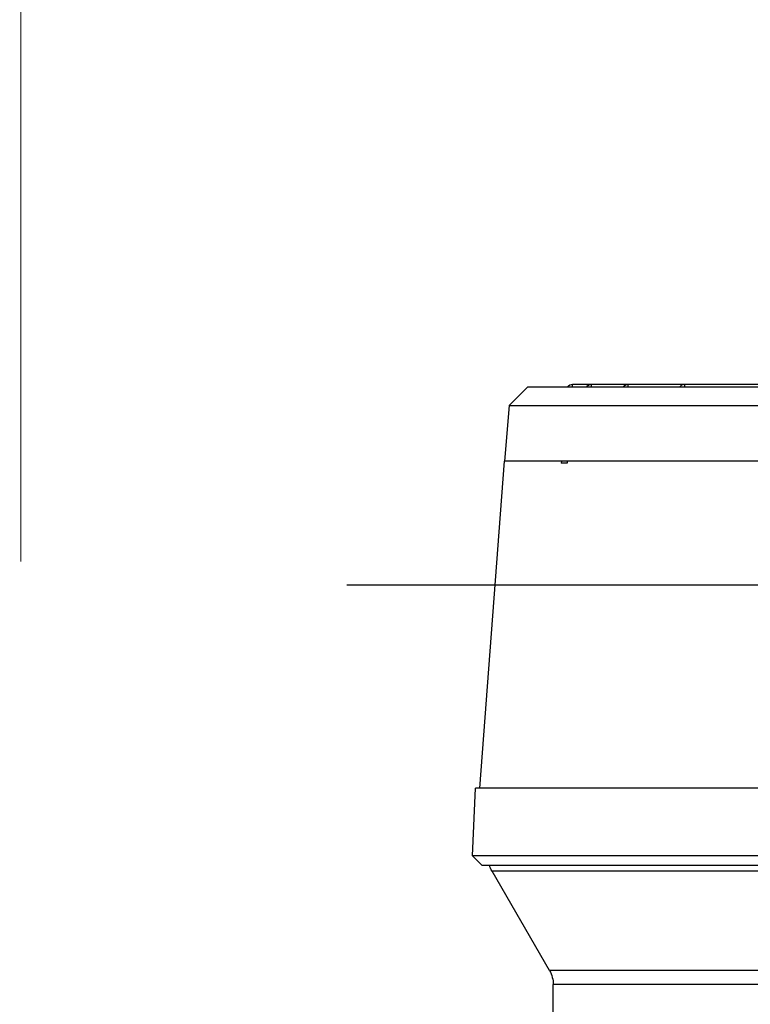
# Model space of a CAD drawing. Header units: millimetres. Extents: x 150273 to 195680, y -17536 to -5179.
# Tile 5 of 29: x 152649 to 152728, y -10828 to -10721. Entities that reach past the tile are written whole.
import ezdxf

# ---------------------------------------------------------------- set-up
doc = ezdxf.new("R2010")
doc.units = ezdxf.units.MM
for name, color, linetype, lineweight in [('_tb_armatura', 3, 'Continuous', 30), ('_tb_wymiar', 142, 'Continuous', 15), ('_tb_ściany', 7, 'Continuous', 30)]:
    doc.layers.add(name, color=color, linetype=linetype, lineweight=lineweight)
doc.layers.add('AXE', color=7, linetype='Continuous')
doc.layers.add('CONGE', color=7, linetype='Continuous')
doc.styles.add('ROMANS', font='romans.shx', dxfattribs={"width": 0.8})
doc.styles.get("Standard").update_dxf_attribs({"font": 'times.ttf'})
doc.dimstyles.new('ISO-25', dxfattribs={"dimtxt": 70, "dimasz": 20, "dimexe": 1, "dimexo": 0.625, "dimgap": 20, "dimtad": 1, "dimdec": 0, "dimtxsty": 'Standard', "dimblk": 'ARCHTICK', "dimcen": 4, "dimclrd": 256, "dimclre": 256, "dimclrt": 256, "dimadec": 0, "dimazin": 0, "dimtfac": 1, "dimtdec": 0, "dimtmove": 0, "dimatfit": 3, "dimfxl": 1, "dimlwd": -1, "dimlwe": -1, "dimarcsym": 0})

# ---------------------------------------------------------------- blocks, each defined once
blk = doc.blocks.new('A$C655DC0CE')
at = {"color": 7, "linetype": 'Continuous'}
for p, q in [((55.65, 121.22), (135.67, 121.22)), ((137.67, 119.22), (108.16, 119.22)), ((131.4, 113.22), (131.38, 113.22))]:
    blk.add_line(p, q, dxfattribs=at)
at = {"layer": 'AXE', "color": 7, "linetype": 'Continuous'}
for p, q in [((130.84, 121.52), (60.48, 121.52)), ((137.67, 119.22), (135.67, 121.22)), ((137.67, 119.22), (138.16, 113.22)), ((108.17, 113.22), (138.16, 113.22)), ((131.4, 113.22), (131.42, 113.02)), ((131.42, 113.02), (132.04, 113.02)), ((132.02, 113.22), (132.04, 113.02)), ((140.81, 77.97), (138.16, 113.22)), ((50.02, 77.97), (141.3, 77.97)), ((141.62, 70.67), (141.3, 77.97)), ((49.71, 70.67), (141.62, 70.67)), ((140.62, 69.67), (141.62, 70.67)), ((140.62, 69.67), (50.71, 69.67))]:
    blk.add_line(p, q, dxfattribs=at)
at = {"layer": 'AXE', "color": 9, "linetype": 'Continuous'}
for p, q in [((118.74, 121.22), (118.74, 121.52)), ((124.84, 121.22), (124.84, 121.52)), ((128.79, 121.22), (128.79, 121.52)), ((130.84, 121.22), (130.84, 121.52))]:
    blk.add_line(p, q, dxfattribs=at)
at = {"layer": 'AXE', "color": 7, "linetype": 'Continuous'}
for centre in [(118.74, 120.92), (124.84, 120.92), (128.79, 120.92), (130.84, 120.92)]:
    blk.add_arc(centre, 0.6, 30.6275, 90, dxfattribs=at)
at = {"layer": 'CONGE', "color": 9, "linetype": 'Continuous'}
for p, q in [((51.81, 69.03), (139.51, 69.03)), ((58.01, 58.3), (133.31, 58.3)), ((58.41, 56.8), (132.91, 56.8))]:
    blk.add_line(p, q, dxfattribs=at)
at = {"layer": 'CONGE', "color": 7, "linetype": 'Continuous'}
for p, q in [((133.31, 58.3), (139.51, 69.03)), ((132.91, 48.94), (132.91, 56.8))]:
    blk.add_line(p, q, dxfattribs=at)
for centre, start, end in [((136.91, 70.53), 330, 343.3449), ((135.91, 56.8), 150, 180)]:
    blk.add_arc(centre, 3, start, end, dxfattribs=at)
blk = doc.blocks.new('_Oblique')
at = {"layer": '_tb_ściany', "color": 0, "lineweight": -2}
blk.add_line((-0.5, -0.5), (0.5, 0.5), dxfattribs=at)
blk = doc.blocks.new('*D46')
at = {"layer": '_tb_wymiar', "lineweight": 15, "transparency": 16777216}
for p, q in [((152550.19, -10776.8), (152550.19, -10469.67)), ((152897.1, -10776.8), (152897.1, -10469.67))]:
    blk.add_line(p, q, dxfattribs=at)
at = {"layer": '_tb_wymiar', "lineweight": 25, "transparency": 16777216}
blk.add_line((152550.19, -10470.67), (152897.1, -10470.67), dxfattribs=at)
at = {"layer": 'Defpoints', "color": 0, "transparency": 16777216}
for p in [(152897.1, -10470.67), (152550.19, -10826.8), (152897.1, -10826.8)]:
    blk.add_point(p, dxfattribs=at)
at = {"layer": '_tb_wymiar', "lineweight": 25, "transparency": 16777216, "xscale": 40, "yscale": 40, "zscale": 40, "rotation": 180}
blk.add_blockref('_Oblique', (152550.19, -10470.67), dxfattribs=at)
at = {"layer": '_tb_wymiar', "lineweight": 25, "transparency": 16777216, "xscale": 40, "yscale": 40, "zscale": 40}
blk.add_blockref('_Oblique', (152897.1, -10470.67), dxfattribs=at)
at = {"layer": '_tb_wymiar', "lineweight": 20, "ltscale": 3, "transparency": 16777216, "insert": (152723.64, -10425.67), "char_height": 80, "attachment_point": 5, "style": 'ROMANS'}
blk.add_mtext('350', dxfattribs=at)
blk = doc.blocks.new('_ArchTick')
at = {"layer": '_tb_armatura', "color": 0, "const_width": 0.15}
blk.add_lwpolyline([(-0.5, -0.5), (0.5, 0.5)], dxfattribs=at)
blk = doc.blocks.new('*D47')
at = {"layer": '_tb_wymiar', "lineweight": 15, "transparency": 16777216}
for p, q in [((152649.1, -10779.83), (152649.1, -10636.36)), ((152838.48, -10786.13), (152838.48, -10636.36))]:
    blk.add_line(p, q, dxfattribs=at)
at = {"layer": '_tb_wymiar', "lineweight": 25, "transparency": 16777216}
blk.add_line((152649.1, -10637.36), (152838.48, -10637.36), dxfattribs=at)
at = {"layer": 'Defpoints', "color": 0, "transparency": 16777216}
for p in [(152838.48, -10637.36), (152649.1, -10829.83), (152838.48, -10836.13)]:
    blk.add_point(p, dxfattribs=at)
at = {"layer": '_tb_wymiar', "lineweight": 25, "transparency": 16777216, "xscale": 40, "yscale": 40, "zscale": 40, "rotation": 180}
blk.add_blockref('_Oblique', (152649.1, -10637.36), dxfattribs=at)
at = {"layer": '_tb_wymiar', "lineweight": 25, "transparency": 16777216, "xscale": 40, "yscale": 40, "zscale": 40}
blk.add_blockref('_Oblique', (152838.48, -10637.36), dxfattribs=at)
at = {"layer": '_tb_wymiar', "lineweight": 20, "ltscale": 3, "transparency": 16777216, "insert": (152743.79, -10592.36), "char_height": 80, "attachment_point": 5, "style": 'ROMANS'}
blk.add_mtext('190', dxfattribs=at)
blk = doc.blocks.new('*D48')
at = {"layer": '_tb_wymiar', "lineweight": 15, "transparency": 16777216}
for p, q in [((152250.61, -10763.08), (152250.61, -10211.98)), ((153399.69, -10761.6), (153399.69, -10211.98))]:
    blk.add_line(p, q, dxfattribs=at)
at = {"layer": '_tb_wymiar', "lineweight": 25, "transparency": 16777216}
blk.add_line((152250.61, -10212.98), (153399.69, -10212.98), dxfattribs=at)
at = {"layer": 'Defpoints', "color": 0, "transparency": 16777216}
for p in [(153399.69, -10212.98), (153399.69, -10811.6), (152250.61, -10813.08)]:
    blk.add_point(p, dxfattribs=at)
at = {"layer": '_tb_wymiar', "lineweight": 25, "transparency": 16777216, "xscale": 40, "yscale": 40, "zscale": 40, "rotation": 180}
blk.add_blockref('_Oblique', (152250.61, -10212.98), dxfattribs=at)
at = {"layer": '_tb_wymiar', "lineweight": 25, "transparency": 16777216, "xscale": 40, "yscale": 40, "zscale": 40}
blk.add_blockref('_Oblique', (153399.69, -10212.98), dxfattribs=at)
at = {"layer": '_tb_wymiar', "lineweight": 20, "ltscale": 3, "transparency": 16777216, "insert": (152825.15, -10167.98), "char_height": 80, "attachment_point": 5, "style": 'ROMANS'}
blk.add_mtext('1150', dxfattribs=at)

msp = doc.modelspace()

# ---------------------------------------------------------------- linework, layer by layer
at = {"layer": '_tb_armatura'}
msp.add_line((152984.24, -10782.41), (152684.24, -10782.41), dxfattribs=at)

# ---------------------------------------------------------------- block references
at = {"layer": '_tb_armatura', "ltscale": 3, "xscale": -1}
msp.add_blockref('A$C655DC0CE', (152839.39, -10882.25), dxfattribs=at)

# ---------------------------------------------------------------- dimensions: what is measured, and where the dimension line sits
at = {"layer": '_tb_wymiar', "lineweight": 20}
for base, p1, p2, picture, middle in [((153399.69, -10212.98), (152250.61, -10813.08), (153399.69, -10811.6), '*D48', (152825.15, -10167.98)), ((152897.1, -10470.67), (152550.19, -10826.8), (152897.1, -10826.8), '*D46', (152723.64, -10425.67)), ((152838.48, -10637.36), (152649.1, -10829.83), (152838.48, -10836.13), '*D47', (152743.79, -10592.36))]:
    dim = msp.add_linear_dim(base=base, p1=p1, p2=p2, dimstyle='ISO-25', override={"dimtxt": 80, "dimasz": 40, "dimexo": 50, "dimgap": 5, "dimrnd": 10, "dimtxsty": 'ROMANS', "dimblk1": 'Oblique', "dimblk2": 'Oblique', "dimsah": 1, "dimlwd": 25, "dimlwe": 15}, dxfattribs=at)
    dim.commit()
    dim.dimension.update_dxf_attribs({"geometry": picture, "text_midpoint": middle})

doc.saveas('drawing.dxf')
